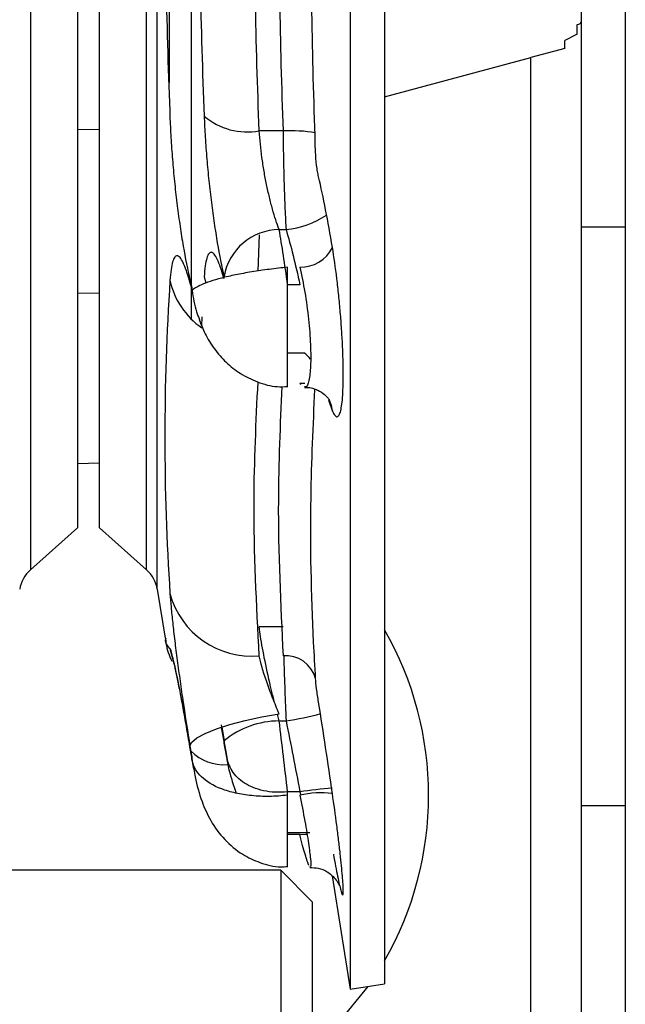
# Model space of a CAD drawing. Header units: inches. Extents: x 170 to 284, y 215 to 248.
# Tile 62 of 195: x 182.5482 to 182.5868, y 224.1357 to 224.1986. Entities that reach past the tile are written whole.
import ezdxf

# ---------------------------------------------------------------- set-up
doc = ezdxf.new("R2010")
doc.units = ezdxf.units.IN
doc.header["$LTSCALE"] = 0.25
doc.header["$MEASUREMENT"] = 0
doc.layers.add('RH BENCH MOUNT', color=7, linetype='Continuous')

msp = doc.modelspace()

# ---------------------------------------------------------------- linework, layer by layer
at = {"layer": 'RH BENCH MOUNT'}
for p, q in [((182.5692695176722, 224.3364113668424), (182.5692695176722, 224.1366888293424)), ((182.5488645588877, 224.3096335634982), (182.5488645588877, 224.1634666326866)), ((182.5518592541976, 224.3069678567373), (182.5518592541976, 224.1661323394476)), ((182.5532796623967, 224.1661323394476), (182.5532796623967, 224.2117021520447)), ((182.5577398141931, 224.1945420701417), (182.5577398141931, 224.2113424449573)), ((182.5562743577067, 224.1634666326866), (182.5562743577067, 224.2107615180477)), ((182.5569584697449, 224.1622151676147), (182.5569584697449, 224.2103199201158)), ((182.5591354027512, 224.1794599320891), (182.5591354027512, 224.2104415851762)), ((182.5714464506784, 224.201434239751), (182.5714464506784, 224.1370336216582)), ((182.5840028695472, 224.1996069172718), (182.5840028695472, 224.185330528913)), ((182.5868172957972, 224.1996069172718), (182.5868172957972, 224.185330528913)), ((182.5837433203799, 224.1976441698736), (182.5837433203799, 224.1982677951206)), ((182.5837433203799, 224.1976441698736), (182.5829593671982, 224.1972505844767)), ((182.5829593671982, 224.196740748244), (182.5829593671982, 224.1972505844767)), ((182.5714464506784, 224.19365587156), (182.5807815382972, 224.1961572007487)), ((182.5829593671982, 224.196740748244), (182.5807815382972, 224.1961572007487)), ((182.5807815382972, 224.1171912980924), (182.5807815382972, 224.1961572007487)), ((182.5532796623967, 224.1915499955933), (182.5518592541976, 224.1915747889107)), ((182.5649816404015, 224.1914829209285), (182.5634625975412, 224.1914829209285)), ((182.5634492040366, 224.1848454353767), (182.5633811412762, 224.1825331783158)), ((182.5647335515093, 224.1851774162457), (182.5651706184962, 224.1851774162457)), ((182.5840028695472, 224.185330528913), (182.5840028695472, 224.1483873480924)), ((182.5868172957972, 224.185330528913), (182.5840028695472, 224.185330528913)), ((182.5868172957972, 224.185330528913), (182.5868172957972, 224.1483873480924)), ((182.5652692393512, 224.175114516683), (182.5652692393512, 224.1827794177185)), ((182.559946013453, 224.182169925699), (182.5600517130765, 224.1817740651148)), ((182.5660545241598, 224.1816620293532), (182.5652692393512, 224.1816620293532)), ((182.5518592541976, 224.1811152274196), (182.5532796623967, 224.181140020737)), ((182.5598107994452, 224.1796186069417), (182.5597786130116, 224.1790112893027)), ((182.5652692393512, 224.177318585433), (182.566340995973, 224.177318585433)), ((182.5663681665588, 224.1753485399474), (182.5660545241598, 224.175357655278)), ((182.5678905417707, 224.1742874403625), (182.568130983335, 224.1735792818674)), ((182.5532796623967, 224.17025753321), (182.5518592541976, 224.1702234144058)), ((182.5488645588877, 224.1634666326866), (182.5518592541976, 224.1661323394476)), ((182.5532796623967, 224.1661323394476), (182.5562743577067, 224.1634666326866)), ((182.5569584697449, 224.1622151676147), (182.5574525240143, 224.1590958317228)), ((182.5649816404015, 224.1598088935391), (182.5634625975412, 224.1598088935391)), ((182.5577690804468, 224.1584464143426), (182.5580069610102, 224.1574746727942)), ((182.5647335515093, 224.1538125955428), (182.564626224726, 224.1542432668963)), ((182.5612169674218, 224.1524949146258), (182.5610610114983, 224.1534034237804)), ((182.5610840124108, 224.1534099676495), (182.5612169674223, 224.1525465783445)), ((182.5647335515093, 224.1538125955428), (182.5651706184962, 224.1538125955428)), ((182.5660545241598, 224.1492870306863), (182.5652692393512, 224.1492870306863)), ((182.5652692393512, 224.1490743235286), (182.5652692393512, 224.1492870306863)), ((182.5652692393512, 224.1444788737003), (182.5652692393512, 224.1490743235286)), ((182.5660545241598, 224.1492870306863), (182.5661236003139, 224.1490828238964)), ((182.5840028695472, 224.1483873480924), (182.5840028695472, 224.1171912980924)), ((182.5868172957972, 224.1483873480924), (182.5840028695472, 224.1483873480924)), ((182.5868172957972, 224.1483873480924), (182.5868172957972, 224.1171912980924)), ((182.5652692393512, 224.1466829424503), (182.5666981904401, 224.1466829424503)), ((182.5660545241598, 224.146560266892), (182.5652692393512, 224.146560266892)), ((182.5648365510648, 224.1442843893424), (182.4732829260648, 224.1442843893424)), ((182.5668710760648, 224.1422498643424), (182.5648365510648, 224.1442843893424)), ((182.5648365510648, 224.1442843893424), (182.5648365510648, 224.1018984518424)), ((182.5681245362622, 224.1439179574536), (182.5692695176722, 224.1366888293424)), ((182.5668710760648, 224.1039329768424), (182.5668710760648, 224.1422498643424)), ((182.5692695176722, 224.1366888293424), (182.5714464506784, 224.1370336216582))]:
    msp.add_line(p, q, dxfattribs=at)
at = {"layer": 'RH BENCH MOUNT', "flags": 128}
for points in [[(182.568130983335, 224.1735792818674), (182.5680686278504, 224.1739476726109), (182.567951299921, 224.1742624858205)], [(182.5590400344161, 224.152214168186), (182.5591588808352, 224.1524611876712), (182.5594893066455, 224.1527318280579), (182.5600187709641, 224.1530158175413), (182.5607271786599, 224.1533023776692), (182.5615876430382, 224.1535806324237), (182.56256750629, 224.1538400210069), (182.5636295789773, 224.1540706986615), (182.5647335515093, 224.1542639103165)], [(182.5660545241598, 224.146560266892), (182.5664436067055, 224.1465834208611), (182.5665221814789, 224.1465826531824)], [(182.5668710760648, 224.1329752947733), (182.568613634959, 224.1346506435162), (182.5704100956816, 224.1368694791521)]]:
    msp.add_lwpolyline(points, dxfattribs=at)
at = {"layer": 'RH BENCH MOUNT'}
for centre, radius, start, end in [((182.5626914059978, 224.195626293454), 0.004214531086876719, 229.3519187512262, 280.543614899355), ((182.5653699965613, 224.1805642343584), 0.010925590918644, 81.15085043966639, 92.03703922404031), ((182.5646036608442, 224.1908198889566), 0.005670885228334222, 275.7378415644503, 303.7266722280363), ((182.564776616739, 224.1815629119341), 0.003614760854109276, 90.68262172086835, 169.9821981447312), ((182.5661080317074, 224.1850384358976), 0.002259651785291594, 268.6431346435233, 333.5404666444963), ((182.5625785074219, 224.1829685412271), 0.004919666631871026, 192.1521477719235, 235.5809799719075), ((182.5651797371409, 224.1756930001), 0.001978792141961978, 37.8419149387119, 55.2356179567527), ((182.5502736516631, 224.1618836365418), 0.002119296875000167, 131.6736509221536, 171.0000000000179), ((182.5548652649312, 224.1618836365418), 0.002119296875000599, 8.999999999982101, 48.32634907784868), ((182.5629900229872, 224.1633577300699), 0.005410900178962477, 195.2268494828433, 275.0104544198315), ((182.5530780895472, 224.1490655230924), 0.02119296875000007, 330.0796434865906, 29.92035651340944), ((182.5651498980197, 224.155996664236), 0.001978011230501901, 15.26745660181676, 94.87970718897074), ((182.5623429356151, 224.1726557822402), 0.01905417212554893, 278.5343485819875, 285.3879771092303), ((182.5647721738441, 224.1481883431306), 0.005624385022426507, 90.39344997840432, 129.2056564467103), ((182.5612115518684, 224.153975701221), 0.002960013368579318, 225.0274635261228, 273.8145588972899), ((182.5716936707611, 224.1102591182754), 0.03943320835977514, 95.20697719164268, 98.22177111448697), ((182.5674101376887, 224.1429781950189), 0.00624503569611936, 83.37174646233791, 102.537032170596)]:
    msp.add_arc(centre, radius, start, end, dxfattribs=at)
for points, knots in [([(182.559946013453, 224.22632587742), (182.559728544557, 224.2206740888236), (182.5596154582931, 224.2150204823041), (182.5596154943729, 224.2037208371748), (182.5597285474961, 224.1980736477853), (182.5599460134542, 224.1924286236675)], [0, 0, 0, 0, 0.5, 0.5, 1, 1, 1, 1]), ([(182.5577690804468, 224.2262813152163), (182.5575515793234, 224.2206032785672), (182.5574385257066, 224.2149239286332), (182.5574385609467, 224.2035741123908), (182.5575515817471, 224.1979034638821), (182.5577690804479, 224.1922363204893)], [0, 0, 0, 0, 0.5, 0.5, 1, 1, 1, 1]), ([(182.5670580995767, 224.190141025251), (182.5668601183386, 224.1957293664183), (182.5667576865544, 224.2013192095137), (182.5667576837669, 224.2124979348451), (182.5668601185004, 224.2180861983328), (182.5670580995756, 224.2236712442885)], [0, 0, 0, 0, 0.5, 0.5, 1, 1, 1, 1]), ([(182.5599460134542, 224.1924286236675), (182.5599630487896, 224.1919864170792), (182.5599860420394, 224.1915348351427), (182.5600436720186, 224.1906130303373), (182.5600780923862, 224.1901470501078), (182.560156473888, 224.1892187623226), (182.5602005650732, 224.1887543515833), (182.5602983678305, 224.1878249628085), (182.5603523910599, 224.1873581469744), (182.5604662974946, 224.1864547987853), (182.5605265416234, 224.1860144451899), (182.5606532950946, 224.1851561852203), (182.5607203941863, 224.1847349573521), (182.5609264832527, 224.1835344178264), (182.561069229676, 224.1828196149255), (182.5612169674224, 224.182191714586)], [0, 0, 0, 0, 0.124999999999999, 0.124999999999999, 0.2499999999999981, 0.2499999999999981, 0.3749999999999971, 0.3749999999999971, 0.4999999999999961, 0.4999999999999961, 0.6249999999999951, 0.6249999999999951, 0.7499999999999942, 0.7499999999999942, 1, 1, 1, 1]), ([(182.5577690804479, 224.1922363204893), (182.5577860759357, 224.1917934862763), (182.5578090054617, 224.1913412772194), (182.5578664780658, 224.1904181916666), (182.5579008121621, 224.1899514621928), (182.5579790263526, 224.1890215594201), (182.5580230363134, 224.1885562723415), (182.5581206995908, 224.1876249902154), (182.5581746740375, 224.1871570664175), (182.5582885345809, 224.1862514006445), (182.5583487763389, 224.1858098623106), (182.5584755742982, 224.184949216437), (182.5585427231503, 224.184526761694), (182.5587490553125, 224.1833226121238), (182.5588920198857, 224.182605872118), (182.5590400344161, 224.1819766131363)], [0, 0, 0, 0, 0.124999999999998, 0.124999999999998, 0.2499999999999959, 0.2499999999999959, 0.3749999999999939, 0.3749999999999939, 0.4999999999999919, 0.4999999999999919, 0.6249999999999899, 0.6249999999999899, 0.7499999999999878, 0.7499999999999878, 1, 1, 1, 1]), ([(182.5647335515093, 224.1851774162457), (182.5645874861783, 224.1855609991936), (182.5644460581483, 224.1859973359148), (182.5642414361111, 224.1867304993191), (182.5641746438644, 224.1869881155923), (182.564048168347, 224.1875139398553), (182.5639879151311, 224.1877841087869), (182.5638737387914, 224.1883392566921), (182.5638194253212, 224.1886267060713), (182.5637207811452, 224.1892006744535), (182.5636761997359, 224.1894879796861), (182.5635571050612, 224.1903509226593), (182.5634971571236, 224.1909317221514), (182.5634625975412, 224.1914829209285)], [0, 0, 0, 0, 0.25000000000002, 0.25000000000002, 0.3750000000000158, 0.3750000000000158, 0.5000000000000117, 0.5000000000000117, 0.6250000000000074, 0.6250000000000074, 0.7500000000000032, 0.7500000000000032, 1, 1, 1, 1]), ([(182.5649816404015, 224.1914829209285), (182.5649864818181, 224.1909408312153), (182.5649948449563, 224.1903684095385), (182.5650117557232, 224.1895127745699), (182.5650181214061, 224.1892272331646), (182.5650323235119, 224.1886554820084), (182.5650402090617, 224.1883680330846), (182.5650569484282, 224.1878113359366), (182.5650658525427, 224.1875397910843), (182.5650847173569, 224.1870102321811), (182.5650947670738, 224.1867501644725), (182.5651258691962, 224.1860083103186), (182.5651476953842, 224.1855661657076), (182.5651706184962, 224.1851774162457)], [0, 0, 0, 0, 0.2499999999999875, 0.2499999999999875, 0.3749999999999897, 0.3749999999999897, 0.499999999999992, 0.499999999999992, 0.6249999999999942, 0.6249999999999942, 0.7499999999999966, 0.7499999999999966, 1, 1, 1, 1]), ([(182.5672470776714, 224.1885496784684), (182.5672243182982, 224.1886472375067), (182.5672026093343, 224.1887581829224), (182.5671612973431, 224.1890065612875), (182.5671422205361, 224.1891413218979), (182.567091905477, 224.1895624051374), (182.5670678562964, 224.1898656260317), (182.5670580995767, 224.190141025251)], [0, 0, 0, 0, 0.2500000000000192, 0.2500000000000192, 0.5000000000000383, 0.5000000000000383, 1, 1, 1, 1]), ([(182.5612169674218, 224.1820391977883), (182.5611431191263, 224.1823079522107), (182.5610701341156, 224.1825460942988), (182.5609259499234, 224.1829616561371), (182.5608549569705, 224.1831380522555), (182.5607185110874, 224.1834216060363), (182.5606525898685, 224.1835301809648), (182.560525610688, 224.1836803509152), (182.5604641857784, 224.1837216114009), (182.560350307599, 224.1837331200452), (182.5602974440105, 224.1837042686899), (182.5602001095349, 224.1835778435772), (182.560155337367, 224.1834791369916), (182.5600371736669, 224.1830822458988), (182.5599800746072, 224.1826907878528), (182.559946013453, 224.182169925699)], [0, 0, 0, 0, 0.1249999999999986, 0.1249999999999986, 0.2499999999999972, 0.2499999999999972, 0.3749999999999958, 0.3749999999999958, 0.4999999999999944, 0.4999999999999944, 0.6249999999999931, 0.6249999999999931, 0.7499999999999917, 0.7499999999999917, 1, 1, 1, 1]), ([(182.568130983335, 224.1735792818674), (182.5681829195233, 224.1734683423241), (182.5682330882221, 224.1733835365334), (182.568328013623, 224.1732683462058), (182.5683730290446, 224.1732373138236), (182.5684582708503, 224.1732286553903), (182.5684987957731, 224.1732516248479), (182.5685728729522, 224.1733515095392), (182.5686065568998, 224.1734278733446), (182.5686674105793, 224.1736329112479), (182.568694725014, 224.1737625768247), (182.5687419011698, 224.1740727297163), (182.5687615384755, 224.1742510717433), (182.5687932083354, 224.174653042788), (182.5688052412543, 224.1748766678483), (182.5688214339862, 224.1753711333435), (182.568825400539, 224.1756367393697), (182.5688253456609, 224.1761996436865), (182.5688213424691, 224.1764975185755), (182.5688051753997, 224.1771268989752), (182.5687929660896, 224.1774572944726), (182.5687611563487, 224.1781291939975), (182.5687414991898, 224.1784733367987), (182.5686945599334, 224.179178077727), (182.5686670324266, 224.1795410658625), (182.5686059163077, 224.1802602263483), (182.5685722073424, 224.1806188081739), (182.5684984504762, 224.1813339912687), (182.5684580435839, 224.1816934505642), (182.5683293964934, 224.1827462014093), (182.5682348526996, 224.1834086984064), (182.568130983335, 224.1840316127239)], [0, 0, 0, 0, 0.0625, 0.0625, 0.125, 0.125, 0.1875, 0.1875, 0.25, 0.25, 0.3125, 0.3125, 0.375, 0.375, 0.4375, 0.4375, 0.5, 0.5, 0.5625, 0.5625, 0.625, 0.625, 0.6875, 0.6875, 0.75, 0.75, 0.8125, 0.8125, 0.875, 0.875, 1, 1, 1, 1]), ([(182.5590400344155, 224.1818234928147), (182.5589660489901, 224.1820926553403), (182.558892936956, 224.1823309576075), (182.5587485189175, 224.18274636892), (182.5586774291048, 224.1829224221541), (182.5585408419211, 224.1832048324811), (182.5584748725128, 224.1833126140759), (182.5583478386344, 224.183460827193), (182.5582864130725, 224.1835009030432), (182.5581725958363, 224.1835098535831), (182.5581197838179, 224.1834796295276), (182.5580225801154, 224.1833504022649), (182.5579778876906, 224.1832502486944), (182.5578599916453, 224.1828493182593), (182.5578030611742, 224.182455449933), (182.5577690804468, 224.181932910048)], [0, 0, 0, 0, 0.1249999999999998, 0.1249999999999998, 0.2499999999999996, 0.2499999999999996, 0.3749999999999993, 0.3749999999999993, 0.4999999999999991, 0.4999999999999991, 0.6249999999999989, 0.6249999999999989, 0.7499999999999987, 0.7499999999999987, 1, 1, 1, 1]), ([(182.5652692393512, 224.1827794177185), (182.5648788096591, 224.1827379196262), (182.5644876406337, 224.1826913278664), (182.5637180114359, 224.1825891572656), (182.563344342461, 224.1825342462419), (182.5626226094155, 224.1824163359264), (182.5622776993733, 224.182353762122), (182.5616333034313, 224.1822228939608), (182.5613376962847, 224.1821554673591), (182.5605250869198, 224.1819461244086), (182.5600852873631, 224.1817948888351), (182.5596190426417, 224.1815823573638), (182.5594938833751, 224.1815135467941), (182.5593012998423, 224.1813929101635), (182.5592343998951, 224.1813407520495), (182.5591890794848, 224.181312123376)], [0, 0, 0, 0, 0.1249999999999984, 0.1249999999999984, 0.2499999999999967, 0.2499999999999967, 0.3749999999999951, 0.3749999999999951, 0.4999999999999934, 0.4999999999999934, 0.7499999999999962, 0.7499999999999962, 0.8749999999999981, 0.8749999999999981, 1, 1, 1, 1]), ([(182.5660545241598, 224.1827794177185), (182.5661654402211, 224.1822578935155), (182.5663868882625, 224.1812166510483), (182.5666207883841, 224.1794517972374), (182.5667491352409, 224.1777995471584), (182.5667586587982, 224.1764090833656), (182.5666443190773, 224.1754923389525), (182.5664950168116, 224.1750735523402), (182.5663680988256, 224.1751517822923), (182.566342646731, 224.1751674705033)], [0, 0, 0, 0, 0.162544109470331, 0.3245253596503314, 0.484688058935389, 0.6431843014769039, 0.8012223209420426, 0.9601371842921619, 1, 1, 1, 1]), ([(182.5577690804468, 224.181932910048), (182.5575515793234, 224.178588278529), (182.5574385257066, 224.1752471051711), (182.5574385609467, 224.1685807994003), (182.5575515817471, 224.1652555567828), (182.5577690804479, 224.1619366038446)], [0, 0, 0, 0, 0.5, 0.5, 1, 1, 1, 1]), ([(182.5591890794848, 224.181312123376), (182.5591899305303, 224.1813049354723), (182.5592450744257, 224.1808391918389), (182.5593368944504, 224.1801924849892), (182.5595833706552, 224.1796043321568), (182.5596492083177, 224.1794472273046)], [0, 0, 0, 0, 0.0113575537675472, 0.7359180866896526, 1, 1, 1, 1]), ([(182.5596377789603, 224.1794427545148), (182.5597504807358, 224.1791389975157), (182.5599861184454, 224.1785039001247), (182.5605720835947, 224.1775528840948), (182.5613259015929, 224.1766856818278), (182.5622516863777, 224.1759548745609), (182.5633568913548, 224.1754159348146), (182.5643978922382, 224.1751186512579), (182.56505422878, 224.1751497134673), (182.5652695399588, 224.1751599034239)], [0, 0, 0, 0, 0.1397287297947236, 0.2921458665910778, 0.4420113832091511, 0.589806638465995, 0.7467956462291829, 0.9169363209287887, 1, 1, 1, 1]), ([(182.5634625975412, 224.1579675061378), (182.5632902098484, 224.1612602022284), (182.5629850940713, 224.1670880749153), (182.5632646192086, 224.1729159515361), (182.5633862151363, 224.1754511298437)], [0, 0, 0, 0, 0.564991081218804, 1, 1, 1, 1]), ([(182.5649031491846, 224.1751556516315), (182.564797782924, 224.172722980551), (182.5645496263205, 224.1669936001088), (182.5648238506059, 224.1612642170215), (182.5649816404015, 224.1579675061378)], [0, 0, 0, 0, 0.4245958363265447, 0.9999999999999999, 0.9999999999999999, 0.9999999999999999, 0.9999999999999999]), ([(182.5663483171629, 224.1750883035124), (182.5664055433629, 224.1750966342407), (182.5667014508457, 224.175139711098), (182.5671834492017, 224.1749575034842), (182.5676374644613, 224.1746616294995), (182.5678686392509, 224.1743989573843), (182.5679570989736, 224.1742524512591), (182.5679532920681, 224.1742584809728), (182.5679514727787, 224.1742613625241)], [0, 0, 0, 0, 0.05981832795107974, 0.3093109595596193, 0.5140564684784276, 0.6890466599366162, 0.8513979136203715, 1, 1, 1, 1]), ([(182.5670580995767, 224.156517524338), (182.567015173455, 224.1572882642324), (182.566800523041, 224.1611423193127), (182.5666651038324, 224.1672996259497), (182.5669093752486, 224.1726760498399), (182.5670138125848, 224.1749747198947)], [0, 0, 0, 0, 0.1251835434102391, 0.6259754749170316, 0.9999999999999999, 0.9999999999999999, 0.9999999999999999, 0.9999999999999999]), ([(182.5577690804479, 224.1619366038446), (182.5577860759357, 224.1616772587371), (182.5578090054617, 224.1613903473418), (182.5578664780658, 224.1607616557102), (182.5579008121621, 224.1604224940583), (182.5579790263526, 224.1597061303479), (182.5580230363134, 224.1593274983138), (182.5581206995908, 224.1585287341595), (182.5581746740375, 224.1581064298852), (182.5582885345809, 224.1572475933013), (182.5583487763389, 224.156807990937), (182.5584755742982, 224.1559084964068), (182.5585427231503, 224.1554446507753), (182.5587490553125, 224.1540530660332), (182.5588920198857, 224.1531308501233), (182.5590400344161, 224.152214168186)], [0, 0, 0, 0, 0.1249999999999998, 0.1249999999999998, 0.2499999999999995, 0.2499999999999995, 0.3749999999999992, 0.3749999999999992, 0.499999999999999, 0.499999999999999, 0.6249999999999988, 0.6249999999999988, 0.7499999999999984, 0.7499999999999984, 1, 1, 1, 1]), ([(182.5644393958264, 224.1549929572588), (182.5643744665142, 224.1552503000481), (182.5641458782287, 224.1561562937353), (182.5638152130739, 224.1576668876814), (182.5635592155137, 224.159024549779), (182.563486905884, 224.1596115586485), (182.5634625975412, 224.1598088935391)], [0, 0, 0, 0, 0.1376762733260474, 0.4846991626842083, 0.8267712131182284, 1, 1, 1, 1]), ([(182.5577690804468, 224.1584464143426), (182.5576188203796, 224.1586140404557), (182.5574285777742, 224.1588262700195), (182.5575030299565, 224.159057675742), (182.5575186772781, 224.1591063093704)], [0, 0, 0, 0, 0.7898339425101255, 1, 1, 1, 1]), ([(182.5574844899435, 224.1591050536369), (182.5574915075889, 224.1589942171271), (182.5575269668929, 224.1584341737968), (182.5577259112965, 224.157986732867), (182.5578854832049, 224.1576278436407)], [0, 0, 0, 0, 0.197907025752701, 1, 1, 1, 1]), ([(182.5590400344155, 224.1521623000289), (182.5589660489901, 224.1526051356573), (182.558892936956, 224.1530333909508), (182.5587485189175, 224.1538609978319), (182.5586774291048, 224.1542589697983), (182.5585408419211, 224.1550058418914), (182.5584748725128, 224.1553574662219), (182.5583478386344, 224.1560167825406), (182.5582864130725, 224.1563261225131), (182.5581725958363, 224.1568810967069), (182.5581197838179, 224.1571290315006), (182.5580225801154, 224.15756634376), (182.5579778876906, 224.1577568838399), (182.5578599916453, 224.1582264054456), (182.5578030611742, 224.1584048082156), (182.5577690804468, 224.1584464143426)], [0, 0, 0, 0, 0.1250000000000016, 0.1250000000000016, 0.2500000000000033, 0.2500000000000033, 0.3750000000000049, 0.3750000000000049, 0.5000000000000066, 0.5000000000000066, 0.6250000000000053, 0.6250000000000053, 0.750000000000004, 0.750000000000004, 1, 1, 1, 1]), ([(182.5647335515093, 224.1542639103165), (182.5645903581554, 224.1546024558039), (182.5644512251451, 224.1549444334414), (182.5642491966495, 224.1554628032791), (182.5641829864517, 224.1556366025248), (182.5640570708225, 224.1559757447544), (182.5639968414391, 224.1561424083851), (182.5638822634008, 224.156469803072), (182.5638274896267, 224.1566318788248), (182.5637273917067, 224.1569412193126), (182.5636819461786, 224.1570887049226), (182.5635601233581, 224.1575092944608), (182.5634980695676, 224.1577622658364), (182.5634625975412, 224.1579675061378)], [0, 0, 0, 0, 0.2500000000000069, 0.2500000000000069, 0.3750000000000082, 0.3750000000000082, 0.5000000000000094, 0.5000000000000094, 0.6249999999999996, 0.6249999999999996, 0.7499999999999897, 0.7499999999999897, 1, 1, 1, 1]), ([(182.5650259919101, 224.157964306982), (182.5650288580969, 224.1578541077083), (182.5650450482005, 224.1572316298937), (182.5650952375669, 224.1557529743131), (182.5651455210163, 224.1544586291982), (182.5651706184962, 224.1538125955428)], [0, 0, 0, 0, 0.09726699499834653, 0.5494278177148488, 1, 1, 1, 1]), ([(182.558018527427, 224.1574785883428), (182.5580180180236, 224.1574802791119), (182.5580092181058, 224.157509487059), (182.5580531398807, 224.1573514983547), (182.5581465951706, 224.1569406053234), (182.558318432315, 224.1561274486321), (182.5585486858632, 224.154930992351), (182.558775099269, 224.1536913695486), (182.5589213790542, 224.152820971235), (182.5589703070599, 224.1525298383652)], [0, 0, 0, 0, 0.006719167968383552, 0.116073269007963, 0.2679553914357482, 0.4541856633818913, 0.667044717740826, 0.8886323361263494, 1, 1, 1, 1]), ([(182.5672470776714, 224.1550023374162), (182.5672243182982, 224.1551446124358), (182.5672026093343, 224.1552878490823), (182.5671612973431, 224.1555762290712), (182.5671422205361, 224.15571790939), (182.567091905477, 224.1561197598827), (182.5670678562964, 224.1563556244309), (182.5670580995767, 224.156517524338)], [0, 0, 0, 0, 0.25, 0.25, 0.5, 0.5, 1, 1, 1, 1]), ([(182.5610281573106, 224.1535705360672), (182.5610648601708, 224.1533647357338), (182.561128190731, 224.1530096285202), (182.5611943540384, 224.1526033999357), (182.5612221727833, 224.1524325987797)], [0, 0, 0, 0, 0.5795442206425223, 1, 1, 1, 1]), ([(182.5590483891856, 224.1520691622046), (182.5590735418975, 224.1519251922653), (182.5590988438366, 224.1517803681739), (182.559124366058, 224.1516208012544), (182.5591245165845, 224.1516198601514)], [0, 0, 0, 0, 0.9941021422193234, 1, 1, 1, 1]), ([(182.5652692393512, 224.1492870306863), (182.5650064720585, 224.1492574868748), (182.5647426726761, 224.1492491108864), (182.5642271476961, 224.1492734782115), (182.5639788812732, 224.149305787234), (182.5635039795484, 224.1494071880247), (182.5632800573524, 224.1494760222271), (182.5628701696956, 224.1496419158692), (182.5626843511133, 224.149738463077), (182.5621784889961, 224.1500660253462), (182.5619172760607, 224.1503329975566), (182.5615486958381, 224.1509205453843), (182.5614383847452, 224.1512399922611), (182.561366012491, 224.1516131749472)], [0, 0, 0, 0, 0.1249999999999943, 0.1249999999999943, 0.2499999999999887, 0.2499999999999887, 0.374999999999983, 0.374999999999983, 0.4999999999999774, 0.4999999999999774, 0.7499999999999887, 0.7499999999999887, 1, 1, 1, 1]), ([(182.5613686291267, 224.151580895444), (182.5614164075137, 224.1512837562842), (182.5615456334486, 224.1504800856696), (182.5618195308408, 224.1496976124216), (182.5619921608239, 224.1492044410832)], [0, 0, 0, 0, 0.3697275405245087, 1, 1, 1, 1]), ([(182.5652692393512, 224.1490743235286), (182.5648788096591, 224.1490264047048), (182.5644876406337, 224.1490000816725), (182.5637180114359, 224.1489902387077), (182.563344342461, 224.1490065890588), (182.5626226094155, 224.1490789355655), (182.5622776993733, 224.1491348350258), (182.5616333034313, 224.149280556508), (182.5613376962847, 224.1493691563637), (182.5605250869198, 224.1496774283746), (182.5600852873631, 224.1499406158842), (182.5596190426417, 224.1503896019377), (182.5594938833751, 224.1505493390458), (182.5593012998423, 224.150892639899), (182.5592343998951, 224.1510749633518), (182.5591890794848, 224.1512806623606)], [0, 0, 0, 0, 0.1249999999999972, 0.1249999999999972, 0.2499999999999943, 0.2499999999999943, 0.3749999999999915, 0.3749999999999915, 0.4999999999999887, 0.4999999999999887, 0.7499999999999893, 0.7499999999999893, 0.8749999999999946, 0.8749999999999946, 1, 1, 1, 1]), ([(182.5591936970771, 224.1512236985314), (182.55925025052, 224.1508944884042), (182.5593976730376, 224.1500363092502), (182.5597416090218, 224.1487504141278), (182.5603555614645, 224.1473833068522), (182.5612108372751, 224.1462066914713), (182.5623042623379, 224.1452973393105), (182.5635341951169, 224.1447274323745), (182.5645285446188, 224.1444595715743), (182.5651260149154, 224.1445077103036), (182.5652719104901, 224.1445194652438)], [0, 0, 0, 0, 0.1023897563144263, 0.266907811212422, 0.4009236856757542, 0.5507680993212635, 0.6992822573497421, 0.8208802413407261, 0.9562609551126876, 1, 1, 1, 1]), ([(182.5660545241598, 224.1490743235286), (182.5661653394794, 224.1485107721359), (182.5663865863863, 224.1473856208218), (182.5666219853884, 224.145940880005), (182.5667447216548, 224.1449441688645), (182.566768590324, 224.1444638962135), (182.5667133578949, 224.1445273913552), (182.5666985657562, 224.1445443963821)], [0, 0, 0, 0, 0.2318221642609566, 0.4628415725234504, 0.6912673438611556, 0.9173163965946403, 1, 1, 1, 1]), ([(182.5681927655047, 224.1452964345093), (182.5682911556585, 224.144752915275), (182.5683799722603, 224.1442864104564), (182.5684996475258, 224.1437015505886), (182.568537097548, 224.143526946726), (182.5686050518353, 224.1432284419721), (182.5686358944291, 224.1431028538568), (182.5686913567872, 224.1428995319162), (182.568716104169, 224.1428216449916), (182.5687578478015, 224.1427196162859), (182.5687750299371, 224.1426945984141), (182.5688021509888, 224.1426961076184), (182.5688121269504, 224.1427230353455), (182.5688242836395, 224.1428295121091), (182.5688264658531, 224.1429081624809), (182.5688232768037, 224.1431147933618), (182.5688179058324, 224.1432427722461), (182.5687993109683, 224.1435498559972), (182.5687862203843, 224.1437264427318), (182.5687529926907, 224.1441198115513), (182.5687328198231, 224.1443371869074), (182.5686851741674, 224.1448138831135), (182.5686575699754, 224.1450741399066), (182.5685967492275, 224.1456195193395), (182.568563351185, 224.1459065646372), (182.5684905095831, 224.1465091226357), (182.5684506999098, 224.1468274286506), (182.5683246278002, 224.1478034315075), (182.568232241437, 224.1484796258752), (182.568130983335, 224.1491814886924)], [0, 0, 0, 0, 0.1250000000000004, 0.1250000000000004, 0.1875000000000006, 0.1875000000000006, 0.2500000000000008, 0.2500000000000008, 0.312500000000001, 0.312500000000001, 0.3750000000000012, 0.3750000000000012, 0.4375000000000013, 0.4375000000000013, 0.5000000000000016, 0.5000000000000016, 0.5625000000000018, 0.5625000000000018, 0.625000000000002, 0.625000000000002, 0.6875000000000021, 0.6875000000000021, 0.7500000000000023, 0.7500000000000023, 0.8125000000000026, 0.8125000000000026, 0.8750000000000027, 0.8750000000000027, 1, 1, 1, 1]), ([(182.5666305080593, 224.1445904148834), (182.5666003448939, 224.1446558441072), (182.5665652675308, 224.1447483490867), (182.5664855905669, 224.1449846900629), (182.5664405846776, 224.1451299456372), (182.5663422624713, 224.1454676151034), (182.5662895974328, 224.1456576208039), (182.5661772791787, 224.1460784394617), (182.5661172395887, 224.1463108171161), (182.5660545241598, 224.146560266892)], [0, 0, 0, 0, 0.25, 0.25, 0.5, 0.5, 0.75, 0.75, 1, 1, 1, 1]), ([(182.5666918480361, 224.1444485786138), (182.5668741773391, 224.144449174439), (182.5672625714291, 224.1444504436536), (182.5677781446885, 224.1442117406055), (182.5681789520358, 224.1439005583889), (182.5684256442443, 224.1435948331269), (182.5685522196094, 224.1433719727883), (182.5686089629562, 224.1432442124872), (182.5686294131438, 224.1431853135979), (182.5686263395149, 224.1431952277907), (182.5686252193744, 224.1431988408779)], [0, 0, 0, 0, 0.1671447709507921, 0.3560483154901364, 0.5142337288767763, 0.6457393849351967, 0.7468864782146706, 0.8344698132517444, 0.9396748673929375, 1, 1, 1, 1])]:
    msp.add_open_spline(points, degree=3, knots=knots, dxfattribs=at)
for points in [[(182.5634625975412, 224.1914829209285), (182.5632451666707, 224.1970926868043), (182.5630189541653, 224.208312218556), (182.5632451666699, 224.2195317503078), (182.56346259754, 224.2251415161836)], [(182.5649816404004, 224.2251415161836), (182.5647835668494, 224.2195317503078), (182.5645788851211, 224.208312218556), (182.5647835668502, 224.1970926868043), (182.5649816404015, 224.1914829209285)], [(182.5837433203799, 224.1982677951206), (182.5839155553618, 224.1982998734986), (182.5840028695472, 224.1983579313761), (182.5840028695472, 224.1984426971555)], [(182.568130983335, 224.1840316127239), (182.5678484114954, 224.1857262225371), (182.5675545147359, 224.1872318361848), (182.5672470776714, 224.1885496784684)], [(182.5652692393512, 224.1816620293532), (182.5650961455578, 224.1829799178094), (182.5649177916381, 224.1841516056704), (182.5647335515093, 224.1851774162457)], [(182.5651706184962, 224.1851774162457), (182.5654779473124, 224.1841528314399), (182.5657718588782, 224.1829813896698), (182.5660545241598, 224.1816620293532)], [(182.5590400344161, 224.1819766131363), (182.5590899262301, 224.1817645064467), (182.5591396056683, 224.1815430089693), (182.5591890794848, 224.181312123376)], [(182.5591890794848, 224.181312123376), (182.5591396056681, 224.1814715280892), (182.5590899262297, 224.1816419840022), (182.5590400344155, 224.1818234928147)], [(182.5661163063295, 224.1752722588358), (182.566096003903, 224.1752977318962), (182.5660754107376, 224.1753262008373), (182.5660545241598, 224.175357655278)], [(182.568130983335, 224.1491814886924), (182.5678484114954, 224.151140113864), (182.5675545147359, 224.1530804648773), (182.5672470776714, 224.1550023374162)], [(182.5652692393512, 224.1492870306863), (182.5650961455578, 224.1508088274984), (182.5649177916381, 224.1523173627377), (182.5647335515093, 224.1538125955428)], [(182.5651706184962, 224.1538125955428), (182.5654779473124, 224.1523191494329), (182.5657718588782, 224.1508105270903), (182.5660545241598, 224.1492870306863)], [(182.5590400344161, 224.152214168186), (182.5590899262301, 224.1519051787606), (182.5591396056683, 224.1515940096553), (182.5591890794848, 224.1512806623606)], [(182.5591890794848, 224.1512806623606), (182.5591396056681, 224.1515697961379), (182.5590899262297, 224.1518636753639), (182.5590400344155, 224.1521623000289)], [(182.5612169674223, 224.1525465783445), (182.5612668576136, 224.1522376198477), (182.5613165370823, 224.1519264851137), (182.561366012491, 224.1516131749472)], [(182.561366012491, 224.1516131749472), (182.5613165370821, 224.1519023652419), (182.5612668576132, 224.1521962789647), (182.5612169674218, 224.1524949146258)]]:
    msp.add_open_spline(points, degree=3, dxfattribs=at)

doc.saveas('drawing.dxf')
